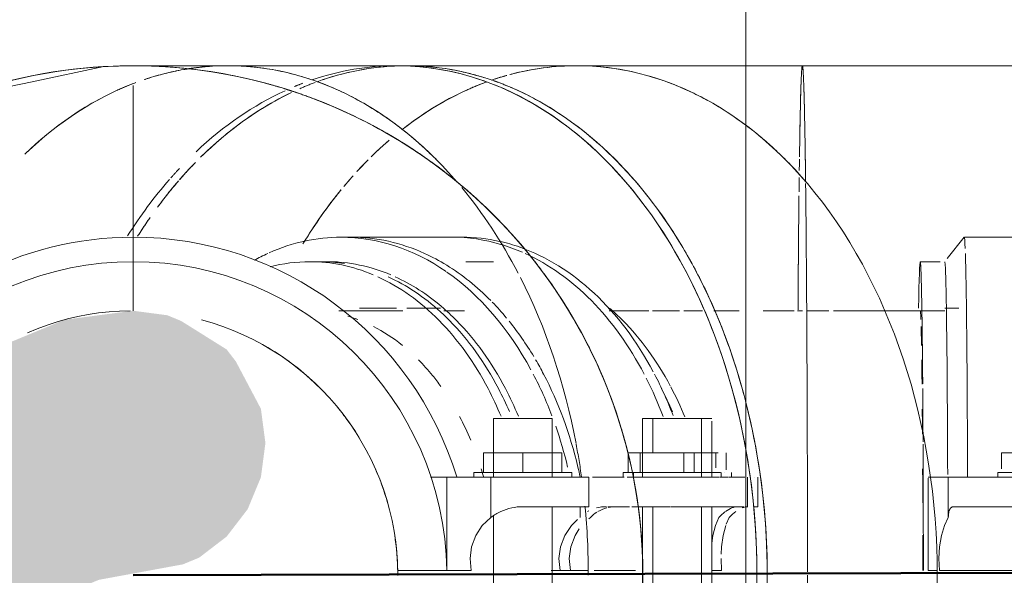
# Model space of a CAD drawing. Header units: millimetres. Extents: x 83162 to 161202, y 56220 to 105342.
# Tile 40 of 152: x 121072 to 121273, y 74650 to 74763. Entities that reach past the tile are written whole.
import ezdxf
from ezdxf import colors
from ezdxf.entities.mleader import LeaderData, LeaderLine
from ezdxf.math import Vec2, Vec3

# ---------------------------------------------------------------- set-up
doc = ezdxf.new("R2010")
doc.units = ezdxf.units.MM
doc.linetypes.add('ADSK_Осевая', pattern=[450, 250, -100, 0, -100])
doc.linetypes.add('ADSK_Штрих_ш2 п1_5', pattern=[350, 200, -150])
for name, color, linetype, lineweight in [('A-DETL-GENF-OTLN', 7, 'Continuous', 9), ('M-EQPM-____-OTLN', 7, 'Continuous', 9), ('P-PIPE-____-CNTR', 7, 'ADSK_Осевая', 18), ('P-PIPE-____-OTLN', 7, 'Continuous', 50), ('Греющ. кабель', 204, 'Continuous', 50), ('ДЕВИ', 7, 'Continuous', 0)]:
    doc.layers.add(name, color=color, linetype=linetype, lineweight=lineweight)
doc.styles.add('ДЕВИ', font='CS_Gost2304.shx', dxfattribs={"width": 0.8})

# ---------------------------------------------------------------- blocks, each defined once
blk = doc.blocks.new('АР_Канал вертикальный прямоугольный - ВК_В-2666768-ВКК_01_К3_З_ЭОМ_греющий кабель_')
at = {"layer": 'A-DETL-GENF-OTLN', "color": 254, "lineweight": 13, "true_color": 0xcccccc}
blk.add_line((125, -300), (125, 300), dxfattribs=at)
at = {"layer": 'M-EQPM-____-OTLN', "color": 254, "lineweight": 5, "true_color": 0xcccccc}
blk.add_line((125, 300), (125, -300), dxfattribs=at)
blk = doc.blocks.new('240311_Наметкина 10_РД_АР_К3_R21_rvt-1-ВКК_01_К3_З_ЭОМ_греющий кабель_')
at = {"layer": 'M-EQPM-____-OTLN', "color": 254, "lineweight": 5, "true_color": 0xcccccc}
blk.add_blockref('АР_Канал вертикальный прямоугольный - ВК_В-2666768-ВКК_01_К3_З_ЭОМ_греющий кабель_', (121095, 74550), dxfattribs=at)
blk = doc.blocks.new('Грувлочное соединение_Колено стандартное - ГРУВ-V102-ВКК_01_К3_З_ЭОМ_греющий кабель_')
at = {"layer": 'P-PIPE-____-OTLN', "color": 7, "lineweight": 9, "true_color": 0xfff7f3}
for p, q in [((121157.74, 74704.32), (121150.84, 74704.32)), ((121209.85, 74703.82), (121211.14, 74703.82)), ((121210.81, 74595.82), (121209.62, 74595.82))]:
    blk.add_line(p, q, dxfattribs=at)
at = {"layer": 'P-PIPE-____-OTLN', "color": 7, "lineweight": 9, "true_color": 0xffefe7}
for p, q in [((121162.63, 74703.82), (121158.39, 74703.82)), ((121192.1, 74703.82), (121193.56, 74703.82)), ((121193.56, 74703.82), (121195.73, 74703.82)), ((121195.73, 74703.82), (121197.96, 74703.82)), ((121197.96, 74703.82), (121200.24, 74703.82)), ((121200.99, 74703.82), (121202.58, 74703.82)), ((121202.58, 74703.82), (121204.96, 74703.82)), ((121204.96, 74703.82), (121206.46, 74703.82)), ((121207.38, 74703.82), (121209.85, 74703.82)), ((121150.84, 74595.32), (121157.84, 74595.32)), ((121158.39, 74595.82), (121162.63, 74595.82)), ((121208.15, 74595.82), (121206.46, 74595.82)), ((121209.55, 74595.82), (121208.33, 74595.82)), ((121212.91, 74595.82), (121211.34, 74595.82))]:
    blk.add_line(p, q, dxfattribs=at)
at = {"layer": 'P-PIPE-____-OTLN', "color": 31, "lineweight": 9, "true_color": 0xffbf9f}
for p, q in [((121230.52, 74703.82), (121231.54, 74703.82)), ((121260.58, 74703.82), (121248.13, 74703.82)), ((121263.43, 74704.32), (121260.58, 74704.32)), ((121248.13, 74595.82), (121260.58, 74595.82)), ((121260.58, 74595.32), (121263.92, 74595.32))]:
    blk.add_line(p, q, dxfattribs=at)
at = {"layer": 'P-PIPE-____-OTLN', "color": 254, "lineweight": 9, "true_color": 0xffdfcf}
for p, q in [((121236.97, 74703.82), (121232.42, 74703.82)), ((121248.13, 74703.82), (121237.92, 74703.82)), ((121232.42, 74595.82), (121248.13, 74595.82))]:
    blk.add_line(p, q, dxfattribs=at)
at = {"layer": 'P-PIPE-____-OTLN', "color": 254, "lineweight": 9, "true_color": 0xffdfcf, "flags": 128}
for points in [[(121213.45, 74703.82), (121214.88, 74703.82), (121217.44, 74703.82), (121218.67, 74703.82)], [(121223.51, 74703.82), (121225.25, 74703.82), (121227.88, 74703.82), (121229.84, 74703.82)], [(121218.44, 74595.82), (121215.87, 74595.82), (121213.32, 74595.82)]]:
    blk.add_lwpolyline(points, dxfattribs=at)
at = {"layer": 'P-PIPE-____-OTLN', "color": 7, "lineweight": 9, "true_color": 0xffefe7, "flags": 128}
for points in [[(121198.83, 74595.82), (121196.58, 74595.82), (121194.39, 74595.82), (121192.25, 74595.82)], [(121205.33, 74595.82), (121203.49, 74595.82), (121201.13, 74595.82), (121198.83, 74595.82)]]:
    blk.add_lwpolyline(points, dxfattribs=at)
at = {"layer": 'P-PIPE-____-OTLN', "color": 31, "lineweight": 9, "true_color": 0xffbf9f, "flags": 128}
blk.add_lwpolyline([(121231.54, 74595.82), (121228.9, 74595.82), (121226.26, 74595.82), (121223.64, 74595.82), (121221.03, 74595.82)], dxfattribs=at)
blk = doc.blocks.new('Грувлочное соединение_Муфта жесткая1 - ГРУВ-V103-ВКК_01_К3_З_ЭОМ_греющий кабель_')
at = {"layer": 'P-PIPE-____-OTLN', "color": 8, "lineweight": 9, "true_color": 0x808080}
for p, q in [((121264.57, 74718.81), (121261.07, 74714.44)), ((121296.58, 74718.82), (121264.58, 74718.82)), ((121259.67, 74713.82), (121255.58, 74713.82)), ((121272.14, 74674.82), (121276.84, 74674.82)), ((121272.14, 74674.82), (121272.14, 74671.55)), ((121271.38, 74670.82), (121271.38, 74669.82)), ((121271.69, 74670.82), (121271.38, 74670.82)), ((121271.38, 74670.82), (121281.48, 74670.82)), ((121276.84, 74670.82), (121272.14, 74670.82)), ((121257.22, 74669.82), (121261.31, 74669.82)), ((121261.31, 74669.82), (121281.51, 74669.82)), ((121261.31, 74669.82), (121261.31, 74661.63)), ((121262.46, 74663.82), (121281.51, 74663.82)), ((121259.49, 74650.82), (121275.6, 74650.82)), ((121265.27, 74650.82), (121275.6, 74650.82))]:
    blk.add_line(p, q, dxfattribs=at)
at = {"layer": 'P-PIPE-____-OTLN', "color": 9, "lineweight": 9, "true_color": 0xbfbfbf}
for q in [(121257.22, 74669.62), (121258.97, 74650.82)]:
    blk.add_line((121257.22, 74650.82), q, dxfattribs=at)
at = {"layer": 'P-PIPE-____-OTLN', "color": 8, "lineweight": 9, "true_color": 0x808080, "flags": 128}
blk.add_lwpolyline([(121259.49, 74650.82), (121259.39, 74653.24), (121259.53, 74655.64), (121259.91, 74657.92), (121260.51, 74659.95), (121261.31, 74661.63)], dxfattribs=at)
at = {"layer": 'P-PIPE-____-OTLN', "color": 8, "lineweight": 9, "true_color": 0x808080}
for centre, major_axis, start_param, end_param in [((121264.58, 74649.82), (0, 69), 6.024308, 6.283185), ((121264.58, 74649.82), (0, 69), 5.403356, 5.971925), ((121255.58, 74649.82), (0, 64), 0, 0.55223), ((121255.58, 74649.82), (0, 64), 5.661152, 6.283185), ((121260.58, 74649.82), (0, 64), 5.661117, 6.283185), ((121255.58, 74649.82), (0, 54), 6.024473, 6.283185), ((121255.58, 74649.82), (0, 54), 5.76576, 5.936243), ((121255.58, 74649.82), (0, 64), 5.3697, 5.661117), ((121260.58, 74649.82), (0, 64), 5.039049, 5.660867), ((121255.58, 74649.82), (0, 54), 5.518976, 5.664567), ((121264.58, 74649.82), (0, 69), 5.007409, 5.402648), ((121255.58, 74649.82), (0, 64), 5.176629, 5.350083), ((121255.58, 74649.82), (0, 54), 5.275086, 5.391)]:
    blk.add_ellipse(centre, major_axis=major_axis, ratio=0.01, start_param=start_param, end_param=end_param, dxfattribs=at)
at = {"layer": 'P-PIPE-____-OTLN', "color": 9, "lineweight": 9, "true_color": 0xbfbfbf}
for major_axis, start_param, end_param in [((0, 64), 5.151671, 5.176629), ((0, 64), 4.728015, 5.143871), ((0, 54), 4.989621, 5.126644), ((0, 54), 4.730909, 4.864665)]:
    blk.add_ellipse((121255.58, 74649.82), major_axis=major_axis, ratio=0.01, start_param=start_param, end_param=end_param, dxfattribs=at)
at = {"layer": 'P-PIPE-____-OTLN', "color": 8, "lineweight": 9, "true_color": 0x808080}
blk.add_open_spline([(121261.31, 74661.63), (121261.32, 74662.11), (121261.39, 74662.92), (121261.76, 74663.66), (121262.2, 74663.82), (121262.46, 74663.82)], degree=3, dxfattribs=at)
blk = doc.blocks.new('Грувлочное соединение_Муфта жесткая1 - ГРУВ-V104-ВКК_01_К3_З_ЭОМ_греющий кабель_')
at = {"layer": 'P-PIPE-____-OTLN', "color": 254, "lineweight": 9, "true_color": 0xdfdfdf}
for p, q in [((121143.93, 74718.82), (121139.53, 74718.82)), ((121162.16, 74718.82), (121159.57, 74718.82)), ((121136.7, 74713.82), (121133.17, 74713.82)), ((121168.52, 74713.82), (121164.99, 74713.82)), ((121211.3, 74681.82), (121212.86, 74681.82)), ((121212.86, 74681.82), (121213.06, 74681.82)), ((121212.72, 74674.82), (121214.39, 74674.82)), ((121215.98, 74671.32), (121215.98, 74674.82)), ((121214.83, 74670.82), (121212.76, 74670.82)), ((121215.72, 74670.82), (121215.72, 74670.82)), ((121216.61, 74669.82), (121219.78, 74669.82)), ((121221.78, 74669.82), (121221.78, 74669.82)), ((121216.61, 74663.82), (121219.63, 74663.82)), ((121221.63, 74663.82), (121222.45, 74663.82)), ((121187.97, 74661.36), (121188.32, 74661.63)), ((121216.61, 74661.63), (121216.01, 74660.23)), ((121214.94, 74653.24), (121215.03, 74650.82)), ((121184.24, 74650.82), (121187.68, 74650.82)), ((121189.06, 74650.82), (121197.52, 74650.82)), ((121189.06, 74650.82), (121197.53, 74650.82)), ((121213.17, 74650.82), (121215.03, 74650.82))]:
    blk.add_line(p, q, dxfattribs=at)
at = {"layer": 'P-PIPE-____-OTLN', "color": 7, "lineweight": 9, "true_color": 0xefefef}
blk.add_line((121159.57, 74718.82), (121143.93, 74718.82), dxfattribs=at)
at = {"layer": 'P-PIPE-____-OTLN', "color": 8, "lineweight": 9, "true_color": 0x808080}
for p, q in [((121201.06, 74681.82), (121201.06, 74674.82)), ((121209.45, 74670.82), (121209.45, 74674.82)), ((121197.06, 74670.82), (121197.06, 74669.82)), ((121209.65, 74670.82), (121212.06, 74670.82)), ((121201.06, 74663.82), (121201.06, 74635.82))]:
    blk.add_line(p, q, dxfattribs=at)
at = {"layer": 'P-PIPE-____-OTLN', "color": 9, "lineweight": 9, "true_color": 0xbfbfbf}
for p, q in [((121210.06, 74681.82), (121211.3, 74681.82)), ((121213.06, 74669.82), (121213.06, 74681.3)), ((121209.45, 74674.82), (121212.72, 74674.82)), ((121212.72, 74670.82), (121209.45, 74670.82)), ((121212.81, 74670.82), (121214.13, 74670.82)), ((121217.06, 74669.82), (121217.06, 74670.82)), ((121214.6, 74669.82), (121216.44, 74669.82)), ((121213.06, 74649.82), (121213.06, 74663.82)), ((121214.59, 74663.82), (121216.61, 74663.82)), ((121222.45, 74663.82), (121222.04, 74663.82)), ((121213.06, 74635.82), (121213.06, 74649.82))]:
    blk.add_line(p, q, dxfattribs=at)
at = {"layer": 'P-PIPE-____-OTLN', "lineweight": 9}
blk.add_line((121222.46, 74663.82), (121222.46, 74669.82), dxfattribs=at)
at = {"layer": 'P-PIPE-____-OTLN', "color": 254, "lineweight": 9, "true_color": 0xdfdfdf, "flags": 128}
for points in [[(121184.31, 74655.64), (121185.17, 74657.92), (121186.03, 74659.31)], [(121215.92, 74659.95), (121215.39, 74657.92), (121215.06, 74655.64), (121214.96, 74654.1)], [(121184.24, 74650.82), (121183.99, 74653.24), (121184.31, 74655.64)]]:
    blk.add_lwpolyline(points, dxfattribs=at)
at = {"layer": 'P-PIPE-____-OTLN', "color": 7, "lineweight": 9, "true_color": 0xefefef}
for centre, major_axis, start_param, end_param in [((121139.53, 74649.82), (0, 69), 5.971925, 6.283185), ((121139.53, 74649.82), (0, 69), 5.873096, 5.971916), ((121133.17, 74649.82), (0, 64), 6.17288, 6.283185), ((121133.17, 74649.82), (0, 64), 5.709737, 5.972151)]:
    blk.add_ellipse(centre, major_axis=major_axis, ratio=0.707107, start_param=start_param, end_param=end_param, dxfattribs=at)
at = {"layer": 'P-PIPE-____-OTLN', "color": 7, "lineweight": 9, "true_color": 0xf7f7f7}
for start_param, end_param in [(6.126433, 6.283185), (6.039484, 6.126057)]:
    blk.add_ellipse((121162.16, 74649.82), major_axis=(0, 69), ratio=0.707107, start_param=start_param, end_param=end_param, dxfattribs=at)
at = {"layer": 'P-PIPE-____-OTLN', "color": 254, "lineweight": 9, "true_color": 0xdfdfdf}
for centre, major_axis, start_param, end_param in [((121162.16, 74649.82), (0, 69), 5.358354, 6.039363), ((121139.53, 74649.82), (0, 69), 5.660664, 5.873096), ((121139.53, 74649.82), (0, 69), 5.576557, 5.653444), ((121168.52, 74649.82), (0, 64), 5.661117, 5.731849), ((121133.17, 74649.82), (0, 64), 5.661354, 5.709737), ((121133.17, 74649.82), (0, 64), 5.350083, 5.661117), ((121139.53, 74649.82), (0, 69), 5.415667, 5.56278), ((121168.52, 74649.82), (0, 64), 5.360832, 5.661114), ((121139.53, 74649.82), (0, 69), 5.349403, 5.403356), ((121139.53, 74649.82), (0, 69), 5.038143, 5.349392), ((121162.16, 74649.82), (0, 69), 5.204406, 5.349403), ((121168.52, 74649.82), (0, 64), 5.241779, 5.357486), ((121133.17, 74649.82), (0, 64), 5.261842, 5.349995), ((121139.53, 74649.82), (0, 69), 5.007661, 5.038131)]:
    blk.add_ellipse(centre, major_axis=major_axis, ratio=0.707107, start_param=start_param, end_param=end_param, dxfattribs=at)
for points in [[(121188.32, 74661.63), (121188.72, 74662.05), (121189.15, 74662.42), (121189.63, 74662.72)], [(121189.83, 74662.84), (121190.38, 74663.17), (121191, 74663.42), (121191.64, 74663.58)], [(121191.95, 74663.65), (121192.51, 74663.77), (121193.08, 74663.82), (121193.69, 74663.82)], [(121217.96, 74662.84), (121217.51, 74662.52), (121217.06, 74662.11), (121216.61, 74661.63)], [(121220.43, 74663.82), (121220.08, 74663.82), (121219.7, 74663.74), (121219.28, 74663.58)]]:
    blk.add_open_spline(points, degree=3, dxfattribs=at)
blk = doc.blocks.new('Грувлочное соединение_Колено стандартное - ГРУВ-37075693-ВКК_01_К3_З_ЭОМ_греющий кабель_')
at = {"layer": 'P-PIPE-____-OTLN', "color": 7, "lineweight": 9, "true_color": 0xffefe7}
for p, q in [((121140.52, 74703.82), (121136.95, 74703.82)), ((121135.32, 74595.32), (121136.95, 74595.32)), ((121136.95, 74595.82), (121140.52, 74595.82)), ((121143.99, 74595.32), (121148.74, 74595.32)), ((121144.05, 74595.82), (121148.74, 74595.82))]:
    blk.add_line(p, q, dxfattribs=at)
at = {"layer": 'P-PIPE-____-OTLN', "color": 7, "lineweight": 9, "true_color": 0xfff7f3}
for p, q in [((121148.74, 74703.82), (121140.52, 74703.82)), ((121148.74, 74704.32), (121141.2, 74704.32)), ((121140.52, 74595.82), (121144.05, 74595.82)), ((121141.2, 74595.32), (121143.99, 74595.32))]:
    blk.add_line(p, q, dxfattribs=at)
at = {"layer": 'P-PIPE-____-OTLN', "color": 31, "lineweight": 9, "true_color": 0xffbf9f}
blk.add_line((121096.13, 74595.82), (121095.7, 74595.82), dxfattribs=at)
at = {"layer": 'P-PIPE-____-OTLN', "color": 31, "lineweight": 9, "true_color": 0xffbf9f, "flags": 128}
for points in [[(121073.44, 74699.33), (121075.43, 74700.15), (121077.46, 74700.89), (121079.52, 74701.55), (121081.6, 74702.13), (121083.7, 74702.62), (121085.82, 74703.03), (121087.96, 74703.36), (121090.1, 74703.6), (121092.26, 74703.75), (121094.42, 74703.82)], [(121075.98, 74599.28), (121073.97, 74600.08), (121072, 74600.96)], [(121092.84, 74595.86), (121090.68, 74595.99), (121088.53, 74596.21), (121086.4, 74596.51), (121084.27, 74596.9), (121082.16, 74597.37), (121080.08, 74597.92), (121078.01, 74598.56), (121076.53, 74599.09)]]:
    blk.add_lwpolyline(points, dxfattribs=at)
blk = doc.blocks.new('Грувлочное соединение_Муфта жесткая1 - ГРУВ-V105-ВКК_01_К3_З_ЭОМ_греющий кабель_')
at = {"layer": 'P-PIPE-____-OTLN', "color": 254, "lineweight": 9, "true_color": 0xdfdfdf}
for p, q in [((121143.93, 74718.82), (121137.43, 74718.82)), ((121134.6, 74713.82), (121131.06, 74713.82)), ((121166.39, 74713.82), (121162.88, 74713.82)), ((121213.88, 74671.76), (121213.88, 74674.82)), ((121194.95, 74670.82), (121194.95, 74669.82)), ((121186.22, 74663.82), (121186.22, 74661.63)), ((121214.5, 74661.63), (121213.81, 74659.95)), ((121180.29, 74650.82), (121182.13, 74650.82)), ((121182.13, 74650.82), (121187.68, 74650.82)), ((121186.21, 74650.82), (121187.68, 74650.82)), ((121189.06, 74650.82), (121197.52, 74650.82)), ((121189.06, 74650.82), (121197.53, 74650.82))]:
    blk.add_line(p, q, dxfattribs=at)
at = {"layer": 'P-PIPE-____-OTLN', "color": 7, "lineweight": 9, "true_color": 0xefefef}
blk.add_line((121159.57, 74718.82), (121143.93, 74718.82), dxfattribs=at)
at = {"layer": 'P-PIPE-____-OTLN', "color": 8, "lineweight": 9, "true_color": 0x808080}
for p, q in [((121198.95, 74681.82), (121198.95, 74669.82)), ((121210.95, 74669.82), (121210.95, 74681.82)), ((121196.03, 74674.82), (121198.42, 74674.82)), ((121196.03, 74670.82), (121196.03, 74674.82)), ((121198.42, 74674.82), (121207.35, 74674.82)), ((121198.42, 74674.82), (121198.42, 74670.82)), ((121207.35, 74674.82), (121210.61, 74674.82)), ((121207.35, 74670.82), (121207.35, 74674.82)), ((121198.42, 74670.82), (121196.03, 74670.82)), ((121207.35, 74670.82), (121198.42, 74670.82)), ((121210.61, 74670.82), (121207.35, 74670.82)), ((121214.95, 74669.82), (121214.95, 74670.82)), ((121198.95, 74663.82), (121198.95, 74635.82)), ((121210.95, 74635.82), (121210.95, 74663.82))]:
    blk.add_line(p, q, dxfattribs=at)
at = {"layer": 'P-PIPE-____-OTLN', "color": 9, "lineweight": 9, "true_color": 0xbfbfbf}
for p, q in [((121210.61, 74674.82), (121213.88, 74674.82)), ((121212.76, 74670.82), (121210.61, 74670.82))]:
    blk.add_line(p, q, dxfattribs=at)
at = {"layer": 'P-PIPE-____-OTLN', "lineweight": 9}
blk.add_line((121220.36, 74663.82), (121220.36, 74669.82), dxfattribs=at)
at = {"layer": 'P-PIPE-____-OTLN', "color": 254, "lineweight": 9, "true_color": 0xdfdfdf, "flags": 128}
for points in [[(121182.13, 74650.82), (121181.89, 74653.24), (121182.2, 74655.64), (121183.06, 74657.92), (121184.42, 74659.95), (121185.68, 74661.2)], [(121213.81, 74659.95), (121213.29, 74657.92), (121213.04, 74656.37)]]:
    blk.add_lwpolyline(points, dxfattribs=at)
at = {"layer": 'P-PIPE-____-OTLN', "color": 7, "lineweight": 9, "true_color": 0xefefef}
for centre, major_axis, start_param, end_param in [((121137.43, 74649.82), (0, 69), 6.283173, 6.588099), ((121137.43, 74649.82), (0, 69), 5.828587, 6.283173), ((121137.43, 74649.82), (0, 69), 0.311248, 0.371908), ((121131.06, 74649.82), (0, 64), 6.283173, 6.463264), ((121131.06, 74649.82), (0, 64), 5.993672, 6.283173), ((121134.6, 74649.82), (0, 64), 5.991936, 6.283173), ((121131.06, 74649.82), (0, 64), 5.661652, 5.972139), ((121134.6, 74649.82), (0, 64), 5.74193, 5.971763), ((121131.06, 74649.82), (0, 54), 6.02446, 6.079507), ((121131.06, 74649.82), (0, 54), 5.765747, 5.936231), ((121131.06, 74649.82), (0, 54), 5.567717, 5.664567)]:
    blk.add_ellipse(centre, major_axis=major_axis, ratio=0.707107, start_param=start_param, end_param=end_param, dxfattribs=at)
at = {"layer": 'P-PIPE-____-OTLN', "color": 7, "lineweight": 9, "true_color": 0xf7f7f7}
for start_param, end_param in [(6.076941, 6.283173), (5.983127, 6.076206)]:
    blk.add_ellipse((121160.05, 74649.82), major_axis=(0, 69), ratio=0.707107, start_param=start_param, end_param=end_param, dxfattribs=at)
at = {"layer": 'P-PIPE-____-OTLN', "color": 254, "lineweight": 9, "true_color": 0xdfdfdf}
for centre, major_axis, ratio, start_param, end_param in [((121160.05, 74649.82), (0, 69), 0.707107, 5.660668, 5.971912), ((121137.43, 74649.82), (0, 69), 0.707107, 5.365537, 5.824504), ((121134.6, 74649.82), (0, 64), 0.707107, 5.661104, 5.74193), ((121160.05, 74649.82), (0, 69), 0.707107, 5.349405, 5.660652), ((121131.06, 74649.82), (0, 64), 0.707107, 5.35007, 5.661104), ((121134.6, 74649.82), (0, 64), 0.707107, 5.350182, 5.660846), ((121131.06, 74649.82), (0, 54), 0.707107, 5.507034, 5.567717), ((121137.43, 74649.82), (0, 69), 0.707107, 5.203149, 5.349391), ((121160.05, 74649.82), (0, 69), 0.707107, 5.200975, 5.334334), ((121131.06, 74649.82), (0, 64), 0.707107, 5.244126, 5.35007), ((121134.6, 74649.82), (0, 64), 0.707107, 5.24438, 5.35007), ((121166.42, 74649.82), (0, 64), 0.707107, 5.260687, 5.350005), ((121131.06, 74649.82), (0, 54), 0.707107, 5.248322, 5.356073), ((121137.43, 74649.82), (0, 69), 0.707107, 5.03813, 5.168828), ((121131.06, 74649.82), (0, 54), 0.707107, 5.095354, 5.126632), ((121204.95, 74670.82), (-10, 0), 0.000009, 6.021386, 6.544985), ((121204.95, 74670.82), (-10, 0), 0.000009, 2.617994, 2.879793), ((121200.36, 74669.82), (-20, 0), 0.000009, 0.94925, 1.308997), ((121200.36, 74663.82), (-20, 0), 0.000009, 1.13155, 1.364367)]:
    blk.add_ellipse(centre, major_axis=major_axis, ratio=ratio, start_param=start_param, end_param=end_param, dxfattribs=at)
at = {"layer": 'P-PIPE-____-OTLN', "color": 8, "lineweight": 9, "true_color": 0x808080}
for centre, major_axis, start_param, end_param in [((121204.95, 74681.82), (-6, 0), 0, 2.356194), ((121204.95, 74670.82), (-10, 0), 5.759587, 6.021386), ((121204.95, 74670.82), (-10, 0), 0.261799, 2.356194), ((121200.36, 74669.82), (-20, 0), 1.341856, 2.356194), ((121200.36, 74663.82), (-20, 0), 1.390671, 1.778739), ((121200.36, 74663.82), (-20, 0), 1.787825, 2.356195)]:
    blk.add_ellipse(centre, major_axis=major_axis, ratio=0.000009, start_param=start_param, end_param=end_param, dxfattribs=at)
at = {"layer": 'P-PIPE-____-OTLN', "color": 9, "lineweight": 9, "true_color": 0xbfbfbf}
blk.add_ellipse((121204.95, 74681.82), major_axis=(-6, 0), ratio=0.000009, start_param=2.356194, end_param=2.617994, dxfattribs=at)
at = {"layer": 'P-PIPE-____-OTLN', "color": 254, "lineweight": 9, "true_color": 0xdfdfdf}
for points in [[(121187.72, 74662.84), (121187.81, 74662.89), (121187.89, 74662.94), (121187.98, 74662.99)], [(121189.54, 74663.58), (121190.18, 74663.74), (121190.86, 74663.82), (121191.58, 74663.82)], [(121215.74, 74662.75), (121215.33, 74662.44), (121214.91, 74662.07), (121214.5, 74661.63)], [(121218.33, 74663.82), (121217.98, 74663.82), (121217.21, 74663.66), (121216.31, 74663.17), (121215.86, 74662.84)]]:
    blk.add_open_spline(points, degree=3, dxfattribs=at)
blk = doc.blocks.new('Грувлочное соединение_Муфта жесткая1 - ГРУВ-V106-ВКК_01_К3_З_ЭОМ_греющий кабель_')
at = {"layer": 'P-PIPE-____-OTLN', "color": 8, "lineweight": 9, "true_color": 0x808080}
for p, q in [((121168.5, 74681.82), (121168.5, 74669.82)), ((121180.5, 74669.82), (121180.5, 74681.82)), ((121166.5, 74674.82), (121174.5, 74674.82)), ((121166.5, 74670.82), (121166.5, 74674.82)), ((121174.5, 74674.82), (121182.5, 74674.82)), ((121174.5, 74674.82), (121174.5, 74670.82)), ((121182.5, 74670.82), (121182.5, 74674.82)), ((121164.5, 74670.82), (121164.5, 74669.82)), ((121174.5, 74670.82), (121166.5, 74670.82)), ((121182.5, 74670.82), (121174.5, 74670.82)), ((121184.5, 74669.82), (121184.5, 74670.82)), ((121155.7, 74669.82), (121159, 74669.82)), ((121159, 74669.82), (121168, 74669.82)), ((121159, 74650.82), (121159, 74669.82)), ((121168, 74669.82), (121168, 74661.63)), ((121188, 74663.82), (121188, 74669.82)), ((121180.5, 74635.82), (121180.5, 74663.82)), ((121168.5, 74661.93), (121168.5, 74637.71)), ((121148.99, 74650.82), (121158.99, 74650.82)), ((121159, 74650.82), (121164, 74650.82))]:
    blk.add_line(p, q, dxfattribs=at)
at = {"layer": 'P-PIPE-____-OTLN', "color": 8, "lineweight": 9, "true_color": 0x808080, "flags": 128}
blk.add_lwpolyline([(121164, 74650.82), (121163.76, 74653.23), (121164.07, 74655.64), (121164.91, 74657.92), (121166.25, 74659.95), (121168, 74661.63)], dxfattribs=at)
at = {"layer": 'P-PIPE-____-OTLN', "color": 8, "lineweight": 9, "true_color": 0x808080}
for radius, start, end in [(69, 89.9995, 145.5805), (69, 16.9028, 89.9995), (64, 89.9995, 179.1042), (64, 0.8948, 89.9995), (54, 45.53, 60.3532), (54, 36.8816, 39.1804), (54, 30.7069, 36.4645), (54, 15.8837, 23.8811), (54, 1.0606, 8.7653)]:
    blk.add_arc((121095, 74649.82), radius, start, end, dxfattribs=at)
for centre, major_axis, start_param in [((121174.5, 74681.82), (-6, 0), 0), ((121174.5, 74670.82), (-10, 0), 0), ((121168, 74669.82), (-20, 0), 1.570796), ((121168, 74663.82), (-20, 0), 1.901808)]:
    blk.add_ellipse(centre, major_axis=major_axis, ratio=0.000009, start_param=start_param, end_param=3.141593, dxfattribs=at)
at = {"layer": 'P-PIPE-____-OTLN', "color": 9, "lineweight": 9, "true_color": 0xbfbfbf}
for centre, major_axis, start_param, end_param in [((121174.5, 74670.82), (-10, 0), 5.759587, 6.283185), ((121174.5, 74670.82), (-10, 0), 3.141593, 3.665191), ((121168, 74669.82), (-20, 0), 3.141593, 3.403392), ((121168, 74663.82), (-20, 0), 3.141593, 3.38955)]:
    blk.add_ellipse(centre, major_axis=major_axis, ratio=0.000009, start_param=start_param, end_param=end_param, dxfattribs=at)
at = {"layer": 'P-PIPE-____-OTLN', "color": 8, "lineweight": 9, "true_color": 0x808080}
blk.add_open_spline([(121168, 74661.63), (121168.64, 74662.11), (121169.98, 74662.92), (121172.24, 74663.66), (121173.74, 74663.82), (121174.5, 74663.82)], degree=3, dxfattribs=at)

msp = doc.modelspace()

# ---------------------------------------------------------------- hatches: boundary and pattern name
at = {"layer": 'P-PIPE-____-OTLN', "true_color": 0x007f00}
msp.add_hatch(color=96, dxfattribs=at).paths.add_polyline_path([(121088.01, 74596.73), (121081.5, 74599.43), (121075.91, 74603.72), (121071.07, 74610.64), (121068.92, 74615.83), (121068, 74622.81), (121068.92, 74629.8), (121071.62, 74636.31), (121075.91, 74641.91), (121081.5, 74646.2), (121088.01, 74648.89), (121105.17, 74652.05), (121108.5, 74653.43), (121114.09, 74657.72), (121118.38, 74663.31), (121121.08, 74669.83), (121122, 74676.81), (121121.08, 74683.8), (121115.97, 74693.46), (121114.09, 74695.91), (121104.82, 74701.72), (121101.99, 74702.89), (121095, 74703.81), (121081.02, 74701.97), (121068, 74696.58), (121056.82, 74688), (121048.23, 74676.81), (121042.84, 74663.79), (121041, 74649.81), (121042.84, 74635.84), (121048.23, 74622.81), (121058.1, 74610.64), (121068, 74603.05), (121081.02, 74597.65)])

# ---------------------------------------------------------------- linework, layer by layer
at = {"layer": 'P-PIPE-____-CNTR', "color": 11, "lineweight": 9, "true_color": 0xff8040}
msp.add_line((121095, 74703.81), (121095, 74749.81), dxfattribs=at)
at = {"layer": 'P-PIPE-____-OTLN', "color": 11, "linetype": 'ADSK_Штрих_ш2 п1_5', "lineweight": 9, "true_color": 0xff8040}
for p, q in [((121150.84, 74753.82), (121114.33, 74753.82)), ((121185.53, 74753.82), (121150.84, 74753.82)), ((122007.18, 74753.82), (121231.54, 74753.82))]:
    msp.add_line(p, q, dxfattribs=at)
at = {"layer": 'P-PIPE-____-OTLN', "color": 31, "linetype": 'ADSK_Штрих_ш2 п1_5', "lineweight": 9, "true_color": 0xffbf9f}
msp.add_line((121060.77, 74747.66), (121074.45, 74750.56), dxfattribs=at)
at = {"layer": 'P-PIPE-____-OTLN', "color": 7, "lineweight": 9, "true_color": 0xfff7f3}
msp.add_line((121150.02, 74703.82), (121148.74, 74703.82), dxfattribs=at)
at = {"layer": 'P-PIPE-____-OTLN', "color": 11, "linetype": 'ADSK_Штрих_ш2 п1_5', "lineweight": 9, "true_color": 0xff8040, "flags": 128}
for points in [[(121074.45, 74750.56), (121089.01, 74753.65), (121095, 74753.82)], [(121095, 74753.82), (121099.71, 74753.82), (121113.15, 74753.82), (121114.33, 74753.82)], [(121185.53, 74753.82), (121206.16, 74753.82), (121230.51, 74753.82), (121231.54, 74753.82)]]:
    msp.add_lwpolyline(points, dxfattribs=at)
at = {"layer": 'P-PIPE-____-OTLN', "color": 11, "linetype": 'ADSK_Штрих_ш2 п1_5', "lineweight": 9, "true_color": 0xff8040}
for centre, start, end in [((121095, 74649.81), 90, 180), ((121095, 74649.82), 74.9037, 124.5134), ((121095, 74649.82), 90, 106.6928), ((121095, 74649.82), 89.9995, 106.6825), ((121095, 74649.82), 73.3072, 90), ((121095, 74649.82), 73.3165, 89.9995), ((121095, 74649.81), 360, 90), ((121095, 74649.82), 57.5637, 69.2061), ((121095, 74649.82), 56.5377, 68.0419), ((121095, 74649.82), 56.5485, 68.015), ((121095, 74649.82), 50.608, 52.5603), ((121095, 74649.82), 39.5663, 50.4337), ((121095, 74649.82), 21.9724, 33.4562), ((121095, 74649.82), 0, 16.6837), ((121095, 74649.81), 180, 270), ((121095, 74649.81), 270, 0), ((121095, 74649.82), 343.3197, 0)]:
    msp.add_arc(centre, 104, start, end, dxfattribs=at)
at = {"layer": 'P-PIPE-____-OTLN', "color": 31, "linetype": 'ADSK_Штрих_ш2 п1_5', "lineweight": 9, "true_color": 0xffbf9f}
for start, end in [(90, 107.9995), (72, 89.9995), (68.0419, 72.5165), (54, 71.9995), (54.6149, 56.5377), (50.4337, 54.4484), (35.9995, 53.9963), (44.9995, 50.2498), (39.5784, 44.9995), (36.3547, 39.5663), (33.4562, 36.2492), (17.9995, 35.9971), (29.9995, 32.6933), (21.9853, 29.9994), (18.1192, 21.9724), (16.6837, 18.0647), (359.9995, 17.9974), (14.9995, 16.6816), (359.9995, 14.9994), (349.7067, 359.9994)]:
    msp.add_arc((121095, 74649.82), 104, start, end, dxfattribs=at)
at = {"layer": 'P-PIPE-____-OTLN', "color": 254, "linetype": 'ADSK_Штрих_ш2 п1_5', "lineweight": 9, "true_color": 0xffdfcf}
for start, end in [(73.3937, 74.8876), (71.5507, 72.8857), (71.6397, 72.516), (68.0446, 71.4949), (69.2207, 71.3821), (54.5043, 57.5391), (54.6145, 56.5363), (50.4348, 54.4481), (52.5688, 54.3603)]:
    msp.add_arc((121095, 74649.82), 104, start, end, dxfattribs=at)
at = {"layer": 'P-PIPE-____-OTLN', "color": 7, "linetype": 'ADSK_Штрих_ш2 п1_5', "lineweight": 9, "true_color": 0xffefe7}
for start, end in [(36.3544, 39.5649), (33.4566, 36.249), (18.119, 21.9711), (16.6837, 18.0644)]:
    msp.add_arc((121095, 74649.82), 104, start, end, dxfattribs=at)
at = {"layer": 'P-PIPE-____-OTLN', "color": 11, "lineweight": 9, "true_color": 0xff8040}
msp.add_arc((121095, 74649.81), 54, 0, 75, dxfattribs=at)
at = {"layer": 'P-PIPE-____-OTLN', "color": 11, "linetype": 'ADSK_Штрих_ш2 п1_5', "lineweight": 9, "true_color": 0xff8040}
for centre, ratio, start_param, end_param in [((121114.33, 74649.82), 0.707107, 5.682659, 6.347136), ((121114.33, 74649.82), 0.707107, 0, 0.030143), ((121114.33, 74649.82), 0.707107, 6.199587, 6.283173), ((121148.74, 74649.82), 0.707107, 4.712389, 6.283185), ((121148.74, 74649.82), 0.707107, 6.021386, 6.283173), ((121150.84, 74649.82), 0.707107, 5.999398, 6.283185), ((121185.53, 74649.82), 0.707107, 6.04685, 6.283185), ((121185.53, 74649.82), 0.707107, 5.589422, 6.283185), ((121231.54, 74649.82), 0.01, 6.04221, 6.283185), ((121231.54, 74649.82), 0.01, 6.140826, 6.283185), ((121114.33, 74649.82), 0.707107, 5.939605, 6.058543), ((121148.74, 74649.82), 0.707107, 5.759586, 6.021373), ((121150.84, 74649.82), 0.707107, 5.898989, 5.999466), ((121150.84, 74649.82), 0.707107, 4.712389, 5.99203), ((121231.54, 74649.82), 0.01, 5.939618, 6.021386), ((121185.53, 74649.82), 0.707107, 5.801433, 5.940018), ((121231.54, 74649.82), 0.01, 5.801433, 5.940018), ((121231.54, 74649.82), 0.01, 5.680183, 5.864868), ((121114.33, 74649.82), 0.707107, 5.680182, 5.801945), ((121148.74, 74649.82), 0.707107, 5.497789, 5.759574), ((121150.84, 74649.82), 0.707107, 5.591686, 5.700113), ((121114.33, 74649.82), 0.707107, 5.595662, 5.680332), ((121185.53, 74649.82), 0.707107, 5.595675, 5.680331), ((121231.54, 74649.82), 0.01, 5.595675, 5.680331), ((121148.74, 74649.82), 0.707107, 5.235989, 5.497775), ((121150.84, 74649.82), 0.707107, 5.295452, 5.403882), ((121148.74, 74649.82), 0.707107, 4.974189, 5.235975), ((121150.84, 74649.82), 0.707107, 5.003009, 5.096587), ((121148.74, 74649.82), 0.707107, 4.712389, 4.974176), ((121148.74, 74649.82), 0.707107, 3.141593, 4.712389), ((121150.84, 74649.82), 0.707107, 4.32864, 4.712389), ((121148.74, 74649.82), 0.707107, 4.450589, 4.712376)]:
    msp.add_ellipse(centre, major_axis=(0, 104), ratio=ratio, start_param=start_param, end_param=end_param, dxfattribs=at)
at = {"layer": 'P-PIPE-____-OTLN', "color": 7, "linetype": 'ADSK_Штрих_ш2 п1_5', "lineweight": 9, "true_color": 0xffefe7}
for centre, start_param, end_param in [((121114.33, 74649.82), 0.122435, 0.234208), ((121114.33, 74649.82), 0.132399, 0.231813), ((121114.33, 74649.82), 0.316169, 0.598), ((121114.33, 74649.82), 0.261787, 0.593576), ((121114.33, 74649.82), 0.258248, 0.313144), ((121150.84, 74649.82), 0.257467, 0.301358), ((121185.53, 74649.82), 0.313298, 0.506309), ((121185.53, 74649.82), 0.319846, 0.50313), ((121185.53, 74649.82), 0.253709, 0.316181), ((121185.53, 74649.82), 0.261808, 0.310513)]:
    msp.add_ellipse(centre, major_axis=(0, 104), ratio=0.707107, start_param=start_param, end_param=end_param, dxfattribs=at)
at = {"layer": 'P-PIPE-____-OTLN', "color": 31, "linetype": 'ADSK_Штрих_ш2 п1_5', "lineweight": 9, "true_color": 0xffbf9f}
for centre, ratio, start_param, end_param in [((121114.33, 74649.82), 0.707107, 0.083467, 0.122248), ((121114.33, 74649.82), 0.707107, 0.09988, 0.118796), ((121114.33, 74649.82), 0.707107, 0.065246, 0.094696), ((121114.33, 74649.82), 0.707107, 0.042581, 0.074922), ((121114.33, 74649.82), 0.707107, 6.068662, 6.199587), ((121148.74, 74649.82), 0.707107, 0, 0.236651), ((121148.74, 74649.82), 0.707107, 0, 0.236656), ((121150.84, 74649.82), 0.707107, 6.139866, 6.283185), ((121185.53, 74649.82), 0.707107, 0, 0.186649), ((121185.53, 74649.82), 0.707107, 0, 0.184355), ((121231.54, 74649.82), 0.01, 0.140955, 0.228586), ((121231.54, 74649.82), 0.01, 0, 0.143079), ((121231.54, 74649.82), 0.01, 0.031934, 0.129509), ((121185.53, 74649.82), 0.707107, 0.199077, 0.238522), ((121150.84, 74649.82), 0.707107, 5.999466, 6.039676), ((121185.53, 74649.82), 0.707107, 0.195276, 0.226818), ((121185.53, 74649.82), 0.707107, 5.940018, 6.04221), ((121231.54, 74649.82), 0.01, 0.207953, 0.607357), ((121231.54, 74649.82), 0.01, 5.940018, 6.04221), ((121231.54, 74649.82), 0.01, 0.261799, 0.603003), ((121114.33, 74649.82), 0.707107, 5.801945, 5.939605), ((121231.54, 74649.82), 0.01, 5.864868, 5.939618), ((121150.84, 74649.82), 0.707107, 5.717462, 5.898989), ((121185.53, 74649.82), 0.707107, 5.776575, 5.801433), ((121231.54, 74649.82), 0.01, 5.680331, 5.801433), ((121185.53, 74649.82), 0.707107, 5.682671, 5.761371), ((121114.33, 74649.82), 0.707107, 5.650233, 5.680182), ((121231.54, 74649.82), 0.01, 0.618972, 0.653277), ((121231.54, 74649.82), 0.01, 0.615411, 0.651227), ((121231.54, 74649.82), 0.01, 5.606055, 5.680183), ((121150.84, 74649.82), 0.707107, 5.403885, 5.591686), ((121231.54, 74649.82), 0.01, 4.719281, 5.589422), ((121185.53, 74649.82), 0.707107, 4.712389, 5.589422), ((121231.54, 74649.82), 0.01, 0.902568, 1.023165), ((121231.54, 74649.82), 0.01, 0.904051, 1.021931), ((121150.84, 74649.82), 0.707107, 5.096587, 5.295452), ((121150.84, 74649.82), 0.707107, 4.712389, 5.003009), ((121150.84, 74649.82), 0.707107, 4.430482, 4.712389), ((121231.54, 74649.82), 0.01, 3.835356, 4.712389), ((121185.53, 74649.82), 0.707107, 3.835356, 4.712389)]:
    msp.add_ellipse(centre, major_axis=(0, 104), ratio=ratio, start_param=start_param, end_param=end_param, dxfattribs=at)
at = {"layer": 'P-PIPE-____-OTLN', "color": 254, "linetype": 'ADSK_Штрих_ш2 п1_5', "lineweight": 9, "true_color": 0xffdfcf}
for centre, ratio, start_param, end_param in [((121150.84, 74649.82), 0.707107, 0.019415, 0.251128), ((121150.84, 74649.82), 0.707107, 0.01829, 0.235313), ((121150.84, 74649.82), 0.707107, 6.064449, 6.139846), ((121148.74, 74649.82), 0.707107, 0.263666, 0.286968), ((121148.74, 74649.82), 0.707107, 0.263665, 0.286963), ((121231.54, 74649.82), 0.01, 0.675368, 0.718544), ((121231.54, 74649.82), 0.01, 0.676334, 0.717439), ((121114.33, 74649.82), 0.707107, 5.346891, 5.576937), ((121231.54, 74649.82), 0.01, 0.730513, 0.901874), ((121231.54, 74649.82), 0.01, 0.732313, 0.900586), ((121114.33, 74649.82), 0.707107, 4.974176, 5.336129), ((121114.33, 74649.82), 0.707107, 4.906896, 4.972322), ((121114.33, 74649.82), 0.707107, 4.712376, 4.848539)]:
    msp.add_ellipse(centre, major_axis=(0, 104), ratio=ratio, start_param=start_param, end_param=end_param, dxfattribs=at)
at = {"layer": 'P-PIPE-____-OTLN', "color": 7, "linetype": 'ADSK_Штрих_ш2 п1_5', "lineweight": 9, "true_color": 0xfff7f3}
for start_param, end_param in [(0.31436, 0.58941), (0.314358, 0.58941), (0.646527, 0.676676), (0.646527, 0.676676), (0.681727, 0.842088), (0.681727, 0.842087)]:
    msp.add_ellipse((121148.74, 74649.82), major_axis=(0, 104), ratio=0.707107, start_param=start_param, end_param=end_param, dxfattribs=at)
at = {"layer": 'P-PIPE-____-OTLN', "color": 7, "linetype": 'ADSK_Штрих_ш2 п1_5', "lineweight": 9, "true_color": 0xfffbf9}
for start_param, end_param in [(0.331428, 0.608837), (0.325372, 0.523599), (0.523599, 0.603003), (0.626611, 0.682711), (0.635474, 0.682403), (0.687127, 0.763124), (0.686041, 0.757199), (0.796771, 0.843007), (0.792183, 0.838718)]:
    msp.add_ellipse((121150.84, 74649.82), major_axis=(0, 104), ratio=0.707107, start_param=start_param, end_param=end_param, dxfattribs=at)
at = {"layer": 'P-PIPE-____-OTLN', "color": 7, "linetype": 'ADSK_Штрих_ш2 п1_5', "lineweight": 9, "true_color": 0xfffdfc}
for start_param, end_param in [(0.547075, 0.603003), (0.547104, 0.567104), (0.570964, 0.607357), (0.617597, 0.654436), (0.621269, 0.656928), (0.669643, 0.702825), (0.669954, 0.702624), (0.713266, 0.862855), (0.713031, 0.860076)]:
    msp.add_ellipse((121185.53, 74649.82), major_axis=(0, 104), ratio=0.707107, start_param=start_param, end_param=end_param, dxfattribs=at)
at = {"layer": 'Греющ. кабель'}
msp.add_line((121095, 74649.82), (121959.56, 74652.08), dxfattribs=at)

# ---------------------------------------------------------------- block references
at = {"lineweight": 5}
msp.add_blockref('240311_Наметкина 10_РД_АР_К3_R21_rvt-1-ВКК_01_К3_З_ЭОМ_греющий кабель_', (0, 0), dxfattribs=at)
at = {"layer": 'P-PIPE-____-OTLN', "color": 8, "lineweight": 9, "true_color": 0x808080}
msp.add_blockref('Грувлочное соединение_Муфта жесткая1 - ГРУВ-V106-ВКК_01_К3_З_ЭОМ_греющий кабель_', (0, 0), dxfattribs=at)
at = {"layer": 'P-PIPE-____-OTLN', "lineweight": 9}
for name in ['Грувлочное соединение_Муфта жесткая1 - ГРУВ-V105-ВКК_01_К3_З_ЭОМ_греющий кабель_', 'Грувлочное соединение_Муфта жесткая1 - ГРУВ-V104-ВКК_01_К3_З_ЭОМ_греющий кабель_', 'Грувлочное соединение_Муфта жесткая1 - ГРУВ-V103-ВКК_01_К3_З_ЭОМ_греющий кабель_']:
    msp.add_blockref(name, (0, 0), dxfattribs=at)
at = {"layer": 'P-PIPE-____-OTLN', "color": 11, "lineweight": 9, "true_color": 0xff8040}
for name in ['Грувлочное соединение_Колено стандартное - ГРУВ-37075693-ВКК_01_К3_З_ЭОМ_греющий кабель_', 'Грувлочное соединение_Колено стандартное - ГРУВ-V102-ВКК_01_К3_З_ЭОМ_греющий кабель_']:
    msp.add_blockref(name, (0, 0), dxfattribs=at)

# ---------------------------------------------------------------- leaders
at = {"layer": 'ДЕВИ', "color": 7}
ml = msp.add_multileader_mtext('Standard', dxfattribs=at)
ml.set_content('{\\C7;ГК3.12\\PЭлектроподогрев трубы\\PДЕВИ Pipeguard-25   L=8м, 200 Вт. 230 В.^JУчасток 12.}', color=5, style='ДЕВИ')
ml.set_leader_properties()
ml.build(insert=Vec2(0, 0))
ml.multileader.update_dxf_attribs({"text_left_attachment_type": 5, "text_right_attachment_type": 5, "dogleg_length": 1, "arrow_head_size": 50})
ctx = ml.context
ctx.base_point, ctx.char_height, ctx.arrow_head_size, ctx.landing_gap_size, ctx.plane_origin = Vec3(125263.16, 74562.5), 200, 50, 0, Vec3(137539.24, 79968.04)
ctx.left_attachment, ctx.right_attachment = 5, 5
notes = []
notes.append((ctx, [(0, (1, 1, 0), (125262.16, 74562.5), (1, 0), 1, [(0, [(123390.07, 76893.61)], 0, [])])]))
ctx.mtext.insert, ctx.mtext.width, ctx.mtext.flow_direction = Vec3(125263.16, 75859.33), 6411.1632, 5
for ctx, leaders in notes:
    for number, flags, end, landing, length, lines in leaders:
        leader = LeaderData()
        leader.index, (leader.has_last_leader_line, leader.has_dogleg_vector, leader.attachment_direction) = number, flags
        leader.last_leader_point, leader.dogleg_vector, leader.dogleg_length = Vec3(end), Vec3(landing), length
        for number, points, colour, breaks in lines:
            line = LeaderLine()
            line.index, line.vertices, line.color, line.breaks = number, Vec3.list(points), colors.encode_raw_color(colour), breaks
            leader.lines.append(line)
        ctx.leaders.append(leader)

doc.saveas('drawing.dxf')
